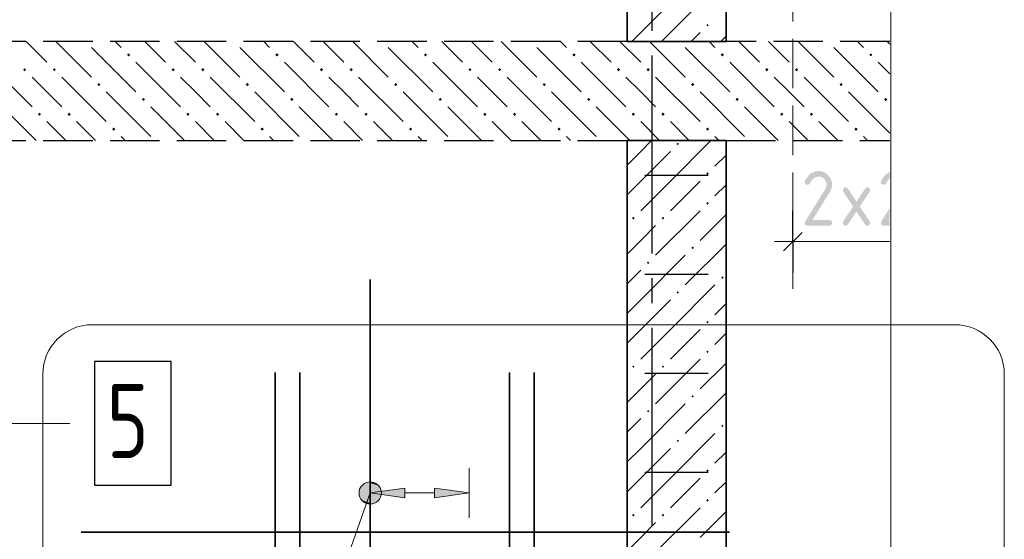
# Model space of a CAD drawing. Header units: millimetres. Extents: x 0 to 30446, y 0 to 14850.
# Tile 24 of 26: x 18131 to 20121, y 11235 to 12284. Entities that reach past the tile are written whole.
import ezdxf

# ---------------------------------------------------------------- set-up
doc = ezdxf.new("R2010")
doc.units = ezdxf.units.MM
doc.linetypes.add('______2', pattern=[135, 100, -35])
doc.linetypes.add('______5', pattern=[550, 400, -50, 50, -50])
for name, color, linetype, lineweight in [('Standard', 7, 'Continuous', 25), ('Общий01', 7, 'Continuous', 13), ('Позиционная метка линия выноска', 7, 'Continuous', 13), ('Примечания', 7, 'Continuous', 13), ('Стена обрамление Г-обр.', 7, 'Continuous', 25), ('Стена обрамление П-обр.', 7, 'Continuous', 25), ('Стена Хомут', 7, 'Continuous', 25)]:
    doc.layers.add(name, color=color, linetype=linetype, lineweight=lineweight)
doc.layers.add('ЖБ Перекрытие верхний уровень', color=7, linetype='Continuous', lineweight=25, true_color=0xe0e0ff)
doc.layers.add('ЖБ Стена верхний уровень', color=7, linetype='Continuous', lineweight=25, true_color=0x006e00)
doc.layers.add('Оси', color=7, linetype='______5', true_color=0x656565)
doc.styles.add('ISOCPEUR', font='txt')

msp = doc.modelspace()

# ---------------------------------------------------------------- hatches: boundary and pattern name
at = {"layer": 'Standard', "linetype": 'Continuous', "lineweight": 25, "transparency": 33554687}
for points in [[(19744.9, 11978.6), (19746.3, 11978.6), (19747.7, 11978.5), (19749, 11978.3), (19750.4, 11978.1), (19751.7, 11977.8), (19752.9, 11977.5), (19754.2, 11977.1), (19755.4, 11976.6), (19756.6, 11976.1), (19757.8, 11975.4), (19759, 11974.8), (19760.1, 11974.1), (19761.2, 11973.3), (19762.2, 11972.4), (19763.3, 11971.6), (19764.3, 11970.5), (19765.3, 11969.5), (19766.2, 11968.5), (19767.1, 11967.4), (19767.8, 11966.3), (19768.6, 11965.2), (19769.2, 11964), (19769.8, 11962.9), (19770.3, 11961.7), (19770.8, 11960.4), (19771.2, 11959.2), (19771.6, 11957.9), (19771.8, 11956.6), (19772.1, 11955.3), (19772.2, 11953.9), (19772.3, 11952.5), (19772.3, 11951.1), (19772.3, 11949.1), (19772, 11947.2), (19771.7, 11945.2), (19771.1, 11943.2), (19770.5, 11941.2), (19769.5, 11939.2), (19768.6, 11937.3), (19767.3, 11935.3), (19732.7, 11879.6), (19766.9, 11879.6), (19767.5, 11879.6), (19768.1, 11879.5), (19768.7, 11879.4), (19769.3, 11879.3), (19769.8, 11879.1), (19770.2, 11878.8), (19770.6, 11878.6), (19771, 11878.2), (19771.3, 11877.9), (19771.6, 11877.5), (19771.8, 11877), (19772, 11876.5), (19772.2, 11876), (19772.3, 11875.4), (19772.3, 11874.8), (19772.3, 11874.1), (19772.3, 11873.4), (19772.3, 11872.8), (19772.2, 11872.2), (19772, 11871.7), (19771.8, 11871.2), (19771.6, 11870.7), (19771.3, 11870.3), (19771, 11870), (19770.6, 11869.6), (19770.2, 11869.4), (19769.8, 11869.1), (19769.3, 11868.9), (19768.7, 11868.8), (19768.1, 11868.7), (19767.5, 11868.6), (19766.9, 11868.6), (19722.9, 11868.6), (19722.2, 11868.6), (19721.6, 11868.7), (19721, 11868.8), (19720.5, 11868.9), (19719.9, 11869.1), (19719.5, 11869.4), (19719.1, 11869.6), (19718.7, 11870), (19718.4, 11870.3), (19718.1, 11870.7), (19717.9, 11871.2), (19717.7, 11871.7), (19717.5, 11872.2), (19717.4, 11872.8), (19717.4, 11873.4), (19717.4, 11874.1), (19717.4, 11874.9), (19717.6, 11875.7), (19717.8, 11876.5), (19718.3, 11877.2), (19758.6, 11942), (19759.3, 11943.1), (19759.8, 11944.2), (19760.3, 11945.3), (19760.7, 11946.5), (19761, 11947.6), (19761.2, 11948.8), (19761.4, 11949.9), (19761.4, 11951.1), (19761.4, 11952.8), (19761.1, 11954.4), (19760.7, 11955.9), (19760.1, 11957.4), (19759.5, 11958.9), (19758.6, 11960.2), (19757.7, 11961.5), (19756.5, 11962.7), (19755.3, 11963.9), (19754, 11964.8), (19752.6, 11965.8), (19751.2, 11966.4), (19749.7, 11967), (19748.2, 11967.3), (19746.6, 11967.6), (19744.9, 11967.6), (19743.7, 11967.6), (19742.5, 11967.3), (19741.4, 11967.1), (19740.3, 11966.7), (19739.2, 11966.3), (19738.1, 11965.6), (19737, 11965), (19735.9, 11964.1), (19734.8, 11963.2), (19733.7, 11962.2), (19732.7, 11961.1), (19731.7, 11959.8), (19730.6, 11958.5), (19729.6, 11957), (19728.6, 11955.5), (19727.6, 11953.7), (19727.2, 11953.1), (19726.8, 11952.6), (19726.3, 11952.1), (19725.7, 11951.7), (19725.1, 11951.4), (19724.4, 11951.2), (19723.7, 11951.1), (19722.9, 11951.1), (19722.2, 11951.1), (19721.6, 11951.2), (19721, 11951.2), (19720.5, 11951.4), (19719.9, 11951.6), (19719.5, 11951.8), (19719.1, 11952.1), (19718.7, 11952.4), (19718.4, 11952.8), (19718.1, 11953.2), (19717.9, 11953.6), (19717.7, 11954.2), (19717.5, 11954.7), (19717.4, 11955.3), (19717.4, 11955.9), (19717.4, 11956.6), (19717.4, 11957.2), (19717.5, 11957.8), (19717.6, 11958.3), (19717.9, 11958.8), (19719.1, 11961.3), (19720.5, 11963.5), (19721.9, 11965.6), (19723.4, 11967.5), (19724.9, 11969.3), (19726.5, 11970.9), (19728.1, 11972.4), (19729.7, 11973.6), (19731.4, 11974.9), (19733.2, 11975.8), (19735, 11976.7), (19736.9, 11977.3), (19738.8, 11978), (19740.8, 11978.3), (19742.8, 11978.6)], [(19828.5, 11907.1), (19848.4, 11877.2), (19848.8, 11876.5), (19849.1, 11875.7), (19849.3, 11874.9), (19849.3, 11874.1), (19849.3, 11873.4), (19849.2, 11872.8), (19849.1, 11872.2), (19848.9, 11871.7), (19848.8, 11871.2), (19848.5, 11870.7), (19848.3, 11870.3), (19847.9, 11870), (19847.6, 11869.6), (19847.1, 11869.4), (19846.7, 11869.1), (19846.2, 11868.9), (19845.7, 11868.8), (19845.1, 11868.7), (19844.5, 11868.6), (19843.8, 11868.6), (19843, 11868.6), (19842.4, 11868.7), (19841.7, 11868.9), (19841.1, 11869.2), (19840.6, 11869.5), (19840.1, 11869.9), (19839.6, 11870.4), (19839.2, 11871), (19821.8, 11897.1), (19804.4, 11871), (19804, 11870.4), (19803.5, 11869.9), (19803, 11869.5), (19802.4, 11869.2), (19801.9, 11868.9), (19801.2, 11868.7), (19800.6, 11868.6), (19799.8, 11868.6), (19799.2, 11868.6), (19798.7, 11868.7), (19798.2, 11868.8), (19797.7, 11869), (19797.2, 11869.2), (19796.8, 11869.5), (19796.3, 11869.8), (19795.9, 11870.2), (19795.5, 11870.6), (19795.2, 11871.1), (19794.9, 11871.5), (19794.7, 11872), (19794.5, 11872.5), (19794.4, 11873), (19794.3, 11873.5), (19794.3, 11874.1), (19794.3, 11874.9), (19794.5, 11875.7), (19794.8, 11876.5), (19795.2, 11877.2), (19815.1, 11907.1), (19795.2, 11937), (19794.8, 11937.7), (19794.5, 11938.4), (19794.3, 11939.2), (19794.3, 11940), (19794.3, 11940.7), (19794.4, 11941.3), (19794.5, 11941.9), (19794.6, 11942.4), (19794.8, 11942.9), (19795.1, 11943.4), (19795.3, 11943.8), (19795.7, 11944.2), (19796, 11944.5), (19796.5, 11944.8), (19796.9, 11945), (19797.4, 11945.2), (19797.9, 11945.4), (19798.5, 11945.4), (19799.1, 11945.5), (19799.8, 11945.5), (19800.6, 11945.5), (19801.2, 11945.4), (19801.9, 11945.2), (19802.4, 11944.9), (19803, 11944.6), (19803.5, 11944.2), (19804, 11943.7), (19804.4, 11943.1), (19821.8, 11917), (19839.2, 11943.1), (19839.6, 11943.7), (19840.1, 11944.2), (19840.6, 11944.6), (19841.1, 11944.9), (19841.7, 11945.2), (19842.4, 11945.4), (19843, 11945.5), (19843.8, 11945.5), (19844.5, 11945.5), (19845.1, 11945.4), (19845.7, 11945.4), (19846.2, 11945.2), (19846.7, 11945), (19847.1, 11944.8), (19847.6, 11944.5), (19847.9, 11944.2), (19848.3, 11943.8), (19848.5, 11943.4), (19848.8, 11943), (19848.9, 11942.5), (19849.1, 11942), (19849.2, 11941.4), (19849.3, 11940.8), (19849.3, 11940.1), (19849.3, 11939.2), (19849.1, 11938.4), (19848.8, 11937.7), (19848.4, 11937)]]:
    msp.add_hatch(color=7, dxfattribs=at).paths.add_polyline_path(points, flags=16)
h = msp.add_hatch(color=7, dxfattribs=at)
h.paths.add_polyline_path([(19889.1, 11883.6), (19886.6, 11879.6), (19889.1, 11879.6), (19889.1, 11868.6), (19876.7, 11868.6), (19876.1, 11868.6), (19875.5, 11868.7), (19874.9, 11868.8), (19874.3, 11868.9), (19873.8, 11869.1), (19873.4, 11869.4), (19873, 11869.6), (19872.6, 11870), (19872.3, 11870.3), (19872, 11870.7), (19871.8, 11871.2), (19871.6, 11871.7), (19871.4, 11872.2), (19871.3, 11872.8), (19871.2, 11873.4), (19871.2, 11874.1), (19871.2, 11874.9), (19871.5, 11875.7), (19871.7, 11876.5), (19872.2, 11877.2), (19889.1, 11904.4)], flags=16)
h.paths.add_polyline_path([(19889.1, 11963.6), (19888.7, 11963.2), (19887.6, 11962.2), (19886.6, 11961.1), (19885.5, 11959.8), (19884.5, 11958.5), (19883.5, 11957), (19882.5, 11955.5), (19881.5, 11953.7), (19881.1, 11953.1), (19880.6, 11952.6), (19880.1, 11952.1), (19879.6, 11951.7), (19879, 11951.4), (19878.3, 11951.2), (19877.6, 11951.1), (19876.7, 11951.1), (19876.1, 11951.1), (19875.5, 11951.2), (19874.9, 11951.2), (19874.3, 11951.4), (19873.8, 11951.6), (19873.4, 11951.8), (19873, 11952.1), (19872.6, 11952.4), (19872.3, 11952.8), (19872, 11953.2), (19871.8, 11953.6), (19871.6, 11954.2), (19871.4, 11954.7), (19871.3, 11955.3), (19871.2, 11955.9), (19871.2, 11956.6), (19871.2, 11957.2), (19871.4, 11957.8), (19871.5, 11958.3), (19871.7, 11958.8), (19873, 11961.3), (19874.4, 11963.5), (19875.8, 11965.6), (19877.3, 11967.5), (19878.8, 11969.3), (19880.3, 11970.9), (19881.9, 11972.4), (19883.6, 11973.6), (19885.3, 11974.9), (19887.1, 11975.8), (19888.9, 11976.7), (19889.1, 11976.8)], flags=16)
at = {"layer": 'ЖБ Перекрытие верхний уровень', "linetype": 'Continuous', "lineweight": 18, "transparency": 33554687}
for points in [[(18261.1, 12240.5), (18260.8, 12240.2), (18260.6, 12240.5)], [(18561.1, 12240.5), (18560.8, 12240.2), (18560.6, 12240.5)], [(18861.1, 12240.5), (18860.8, 12240.2), (18860.6, 12240.5)], [(19161.1, 12240.5), (19160.8, 12240.2), (19160.6, 12240.5)], [(19461.1, 12240.5), (19460.8, 12240.2), (19460.6, 12240.5)], [(19761.1, 12240.5), (19760.8, 12240.2), (19760.6, 12240.5)], [(18347.6, 12213.5), (18350.8, 12216.7), (18354.1, 12213.5), (18350.8, 12210.2)], [(18647.6, 12213.5), (18650.8, 12216.7), (18654.1, 12213.5), (18650.8, 12210.2)], [(18947.6, 12213.5), (18950.8, 12216.7), (18954.1, 12213.5), (18950.8, 12210.2)], [(19247.6, 12213.5), (19250.8, 12216.7), (19254.1, 12213.5), (19250.8, 12210.2)], [(19547.6, 12213.5), (19550.8, 12216.7), (19554.1, 12213.5), (19550.8, 12210.2)], [(19847.6, 12213.5), (19850.8, 12216.7), (19854.1, 12213.5), (19850.8, 12210.2)], [(18137.6, 12183.5), (18140.8, 12186.7), (18144.1, 12183.5), (18140.8, 12180.2)], [(18197.6, 12183.5), (18200.8, 12186.7), (18204.1, 12183.5), (18200.8, 12180.2)], [(18437.6, 12183.5), (18440.8, 12186.7), (18444.1, 12183.5), (18440.8, 12180.2)], [(18497.6, 12183.5), (18500.8, 12186.7), (18504.1, 12183.5), (18500.8, 12180.2)], [(18737.6, 12183.5), (18740.8, 12186.7), (18744.1, 12183.5), (18740.8, 12180.2)], [(18797.6, 12183.5), (18800.8, 12186.7), (18804.1, 12183.5), (18800.8, 12180.2)], [(19037.6, 12183.5), (19040.8, 12186.7), (19044.1, 12183.5), (19040.8, 12180.2)], [(19097.6, 12183.5), (19100.8, 12186.7), (19104.1, 12183.5), (19100.8, 12180.2)], [(19337.6, 12183.5), (19340.8, 12186.7), (19344.1, 12183.5), (19340.8, 12180.2)], [(19397.6, 12183.5), (19400.8, 12186.7), (19404.1, 12183.5), (19400.8, 12180.2)], [(19637.6, 12183.5), (19640.8, 12186.7), (19644.1, 12183.5), (19640.8, 12180.2)], [(19697.6, 12183.5), (19700.8, 12186.7), (19704.1, 12183.5), (19700.8, 12180.2)], [(18287.6, 12153.5), (18290.8, 12156.7), (18294.1, 12153.5), (18290.8, 12150.2)], [(18587.6, 12153.5), (18590.8, 12156.7), (18594.1, 12153.5), (18590.8, 12150.2)], [(18887.6, 12153.5), (18890.8, 12156.7), (18894.1, 12153.5), (18890.8, 12150.2)], [(19187.6, 12153.5), (19190.8, 12156.7), (19194.1, 12153.5), (19190.8, 12150.2)], [(19487.6, 12153.5), (19490.8, 12156.7), (19494.1, 12153.5), (19490.8, 12150.2)], [(19787.6, 12153.5), (19790.8, 12156.7), (19794.1, 12153.5), (19790.8, 12150.2)], [(18377.6, 12123.5), (18380.8, 12126.7), (18384.1, 12123.5), (18380.8, 12120.2)], [(18677.6, 12123.5), (18680.8, 12126.7), (18684.1, 12123.5), (18680.8, 12120.2)], [(18977.6, 12123.5), (18980.8, 12126.7), (18984.1, 12123.5), (18980.8, 12120.2)], [(19277.6, 12123.5), (19280.8, 12126.7), (19284.1, 12123.5), (19280.8, 12120.2)], [(19577.6, 12123.5), (19580.8, 12126.7), (19584.1, 12123.5), (19580.8, 12120.2)], [(19877.6, 12123.5), (19880.8, 12126.7), (19884.1, 12123.5), (19880.8, 12120.2)], [(18167.6, 12093.5), (18170.8, 12096.7), (18174.1, 12093.5), (18170.8, 12090.2)], [(18227.6, 12093.5), (18230.8, 12096.7), (18234.1, 12093.5), (18230.8, 12090.2)], [(18467.6, 12093.5), (18470.8, 12096.7), (18474.1, 12093.5), (18470.8, 12090.2)], [(18527.6, 12093.5), (18530.8, 12096.7), (18534.1, 12093.5), (18530.8, 12090.2)], [(18767.6, 12093.5), (18770.8, 12096.7), (18774.1, 12093.5), (18770.8, 12090.2)], [(18827.6, 12093.5), (18830.8, 12096.7), (18834.1, 12093.5), (18830.8, 12090.2)], [(19067.6, 12093.5), (19070.8, 12096.7), (19074.1, 12093.5), (19070.8, 12090.2)], [(19127.6, 12093.5), (19130.8, 12096.7), (19134.1, 12093.5), (19130.8, 12090.2)], [(19367.6, 12093.5), (19370.8, 12096.7), (19374.1, 12093.5), (19370.8, 12090.2)], [(19427.6, 12093.5), (19430.8, 12096.7), (19434.1, 12093.5), (19430.8, 12090.2)], [(19667.6, 12093.5), (19670.8, 12096.7), (19674.1, 12093.5), (19670.8, 12090.2)], [(19727.6, 12093.5), (19730.8, 12096.7), (19734.1, 12093.5), (19730.8, 12090.2)], [(18317.6, 12063.5), (18320.8, 12066.7), (18324.1, 12063.5), (18320.8, 12060.2)], [(18617.6, 12063.5), (18620.8, 12066.7), (18624.1, 12063.5), (18620.8, 12060.2)], [(18917.6, 12063.5), (18920.8, 12066.7), (18924.1, 12063.5), (18920.8, 12060.2)], [(19217.6, 12063.5), (19220.8, 12066.7), (19224.1, 12063.5), (19220.8, 12060.2)], [(19517.6, 12063.5), (19520.8, 12066.7), (19524.1, 12063.5), (19520.8, 12060.2)], [(19817.6, 12063.5), (19820.8, 12066.7), (19824.1, 12063.5), (19820.8, 12060.2)]]:
    msp.add_hatch(color=7, dxfattribs=at).paths.add_polyline_path(points, flags=16)
at = {"layer": 'ЖБ Стена верхний уровень', "linetype": 'Continuous', "lineweight": 18, "transparency": 33554687}
for points in [[(19518.3, 12273.5), (19520.8, 12276), (19523.3, 12273.5), (19520.8, 12271)], [(19458.3, 12033.5), (19460.8, 12036), (19463.3, 12033.5), (19460.8, 12031)], [(19518.3, 11973.5), (19520.8, 11976), (19523.3, 11973.5), (19520.8, 11971)], [(19518.3, 11913.5), (19520.8, 11916), (19523.3, 11913.5), (19520.8, 11911)], [(19368.3, 11883.5), (19370.8, 11886), (19373.3, 11883.5), (19370.8, 11881)], [(19428.3, 11883.5), (19430.8, 11886), (19433.3, 11883.5), (19430.8, 11881)], [(19488.3, 11823.5), (19490.8, 11826), (19493.4, 11823.5), (19490.8, 11821)], [(19398.3, 11793.5), (19400.8, 11796), (19403.3, 11793.5), (19400.8, 11791)], [(19548.3, 11763.5), (19550.8, 11766), (19553.3, 11763.5), (19550.8, 11761)], [(19458.3, 11733.5), (19460.8, 11736), (19463.3, 11733.5), (19460.8, 11731)], [(19518.3, 11673.5), (19520.8, 11676), (19523.3, 11673.5), (19520.8, 11671)], [(19518.3, 11613.5), (19520.8, 11616), (19523.3, 11613.5), (19520.8, 11611)], [(19368.3, 11583.5), (19370.8, 11586), (19373.3, 11583.5), (19370.8, 11581)], [(19428.3, 11583.5), (19430.8, 11586), (19433.3, 11583.5), (19430.8, 11581)], [(19488.3, 11523.5), (19490.8, 11526), (19493.4, 11523.5), (19490.8, 11521)], [(19398.3, 11493.5), (19400.8, 11496), (19403.3, 11493.5), (19400.8, 11491)], [(19548.3, 11463.5), (19550.8, 11466), (19553.3, 11463.5), (19550.8, 11461)], [(19458.3, 11433.5), (19460.8, 11436), (19463.3, 11433.5), (19460.8, 11431)], [(19518.3, 11373.5), (19520.8, 11376), (19523.3, 11373.5), (19520.8, 11371)], [(19518.3, 11313.5), (19520.8, 11316), (19523.3, 11313.5), (19520.8, 11311)], [(19368.3, 11283.5), (19370.8, 11286), (19373.3, 11283.5), (19370.8, 11281)], [(19428.3, 11283.5), (19430.8, 11286), (19433.3, 11283.5), (19430.8, 11281)]]:
    msp.add_hatch(color=7, dxfattribs=at).paths.add_polyline_path(points, flags=16)
at = {"layer": 'Позиционная метка линия выноска', "linetype": 'Continuous', "lineweight": 13, "transparency": 33554687}
for points in [[(18818, 11335.7), (18861.2, 11332.4), (18824.7, 11345.3)], [(18824.7, 11345.3), (18856.3, 11342.8), (18835.1, 11350.2)], [(18824.7, 11345.3), (18861.2, 11332.4), (18856.3, 11342.8)], [(18835.1, 11350.2), (18856.3, 11342.8), (18846.7, 11349.5)], [(18817.3, 11324.1), (18860.5, 11320.8), (18818, 11335.7)], [(18822.2, 11313.7), (18853.8, 11311.2), (18817.3, 11324.1)], [(18817.3, 11324.1), (18853.8, 11311.2), (18860.5, 11320.8)], [(18818, 11335.7), (18860.5, 11320.8), (18861.2, 11332.4)], [(18843.4, 11306.3), (18822.2, 11313.7), (18831.8, 11307)], [(18822.2, 11313.7), (18843.4, 11306.3), (18853.8, 11311.2)]]:
    msp.add_hatch(color=7, dxfattribs=at).paths.add_polyline_path(points)
at = {"layer": 'Стена обрамление П-обр.', "linetype": 'Continuous', "lineweight": 13, "transparency": 33554687}
msp.add_hatch(color=7, dxfattribs=at).paths.add_polyline_path([(18909.2, 11318.3), (18839.2, 11328.3), (18909.2, 11338.3)], flags=16)
msp.add_hatch(color=7, dxfattribs=at).paths.add_polyline_path([(18969.2, 11318.3), (19039.2, 11328.3), (18969.2, 11338.3)])

# ---------------------------------------------------------------- linework, layer by layer
at = {"layer": 'Standard', "color": 7, "linetype": 'Continuous', "lineweight": 13, "transparency": 33554687}
for p, q in [((19891.4, 13103.8), (19891.4, 8753.8)), ((19693.4, 11836.1), (19655.9, 11836.1)), ((19693.4, 11836.1), (19889.1, 11836.1))]:
    msp.add_line(p, q, dxfattribs=at)
at = {"layer": 'Standard', "color": 7, "linetype": 'Continuous', "lineweight": -3, "transparency": 33554687}
for q in [(19693.4, 11898.6), (19693.4, 11773.6)]:
    msp.add_line((19693.4, 11836.1), q, dxfattribs=at)
at = {"layer": 'Standard', "color": 7, "linetype": 'Continuous', "lineweight": 25, "transparency": 33554687}
msp.add_line((19674.6, 11817.3), (19712.1, 11854.8), dxfattribs=at)
at = {"layer": 'ЖБ Перекрытие верхний уровень', "color": 7, "linetype": '______2', "lineweight": 25, "transparency": 33554687}
for p, q in [((19358.4, 12240.5), (16088.4, 12240.5)), ((19558.4, 12240.5), (19358.4, 12240.5)), ((19889.1, 12240.5), (19558.4, 12240.5)), ((16288.4, 12040.5), (19358.3, 12040.5)), ((19358.3, 12040.5), (19558.3, 12040.5)), ((19558.3, 12040.5), (19889.1, 12040.5))]:
    msp.add_line(p, q, dxfattribs=at)
at = {"layer": 'ЖБ Перекрытие верхний уровень', "color": 9, "linetype": 'Continuous', "lineweight": 18, "true_color": 0xc7c7c7, "transparency": 33554687}
for p, q in [((18143.9, 12240.5), (18185.8, 12198.5)), ((18203.9, 12240.5), (18275.8, 12168.5)), ((18335.8, 12228.5), (18323.9, 12240.5)), ((18383.9, 12240.5), (18425.8, 12198.5)), ((18443.9, 12240.5), (18485.8, 12198.5)), ((18503.9, 12240.5), (18575.8, 12168.5)), ((18635.8, 12228.5), (18623.9, 12240.5)), ((18683.9, 12240.5), (18725.8, 12198.5)), ((18743.9, 12240.5), (18785.8, 12198.5)), ((18803.9, 12240.5), (18875.8, 12168.5)), ((18935.8, 12228.5), (18923.9, 12240.5)), ((18983.9, 12240.5), (19025.8, 12198.5)), ((19043.9, 12240.5), (19085.8, 12198.5)), ((19103.9, 12240.5), (19175.8, 12168.5)), ((19235.8, 12228.5), (19223.9, 12240.5)), ((19283.9, 12240.5), (19325.8, 12198.5)), ((19343.9, 12240.5), (19385.8, 12198.5)), ((19403.9, 12240.5), (19475.8, 12168.5)), ((19535.8, 12228.5), (19523.9, 12240.5)), ((19583.9, 12240.5), (19625.8, 12198.5)), ((19643.9, 12240.5), (19685.8, 12198.5)), ((19703.9, 12240.5), (19775.8, 12168.5)), ((19835.8, 12228.5), (19823.9, 12240.5)), ((19883.9, 12240.5), (19889.1, 12235.3)), ((18275.8, 12228.5), (18365.8, 12138.5)), ((18575.8, 12228.5), (18665.8, 12138.5)), ((18875.8, 12228.5), (18965.8, 12138.5)), ((19175.8, 12228.5), (19265.8, 12138.5)), ((19475.8, 12228.5), (19565.8, 12138.5)), ((19775.8, 12228.5), (19865.8, 12138.5)), ((18065.8, 12198.5), (18155.8, 12108.5)), ((18365.8, 12198.5), (18455.8, 12108.5)), ((18665.8, 12198.5), (18755.8, 12108.5)), ((18965.8, 12198.5), (19055.8, 12108.5)), ((19265.8, 12198.5), (19355.8, 12108.5)), ((19565.8, 12198.5), (19655.8, 12108.5)), ((19865.8, 12198.5), (19889.1, 12175.3)), ((18185.8, 12138.5), (18155.8, 12168.5)), ((18215.8, 12168.5), (18305.8, 12078.5)), ((18485.8, 12138.5), (18455.8, 12168.5)), ((18515.8, 12168.5), (18605.8, 12078.5)), ((18785.8, 12138.5), (18755.8, 12168.5)), ((18815.8, 12168.5), (18905.8, 12078.5)), ((19085.8, 12138.5), (19055.8, 12168.5)), ((19115.8, 12168.5), (19205.8, 12078.5)), ((19385.8, 12138.5), (19355.8, 12168.5)), ((19415.8, 12168.5), (19505.8, 12078.5)), ((19685.8, 12138.5), (19655.8, 12168.5)), ((19715.8, 12168.5), (19805.8, 12078.5)), ((18215.8, 12108.5), (18185.8, 12138.5)), ((18305.8, 12138.5), (18395.8, 12048.5)), ((18515.8, 12108.5), (18485.8, 12138.5)), ((18605.8, 12138.5), (18695.8, 12048.5)), ((18815.8, 12108.5), (18785.8, 12138.5)), ((18905.8, 12138.5), (18995.8, 12048.5)), ((19115.8, 12108.5), (19085.8, 12138.5)), ((19205.8, 12138.5), (19295.8, 12048.5)), ((19415.8, 12108.5), (19385.8, 12138.5)), ((19505.8, 12138.5), (19595.8, 12048.5)), ((19715.8, 12108.5), (19685.8, 12138.5)), ((19805.8, 12138.5), (19889.1, 12055.3)), ((18163.9, 12040.5), (18095.8, 12108.5)), ((18463.9, 12040.5), (18395.8, 12108.5)), ((18763.9, 12040.5), (18695.8, 12108.5)), ((19063.9, 12040.5), (18995.8, 12108.5)), ((19363.9, 12040.5), (19295.8, 12108.5)), ((19663.9, 12040.5), (19595.8, 12108.5)), ((18185.8, 12078.5), (18223.9, 12040.5)), ((18245.8, 12078.5), (18283.9, 12040.5)), ((18485.8, 12078.5), (18523.9, 12040.5)), ((18545.8, 12078.5), (18583.9, 12040.5)), ((18785.8, 12078.5), (18823.9, 12040.5)), ((18845.8, 12078.5), (18883.9, 12040.5)), ((19085.8, 12078.5), (19123.9, 12040.5)), ((19145.8, 12078.5), (19183.9, 12040.5)), ((19385.8, 12078.5), (19423.9, 12040.5)), ((19445.8, 12078.5), (19483.9, 12040.5)), ((19685.8, 12078.5), (19723.9, 12040.5)), ((19745.8, 12078.5), (19783.9, 12040.5)), ((18343.9, 12040.5), (18335.8, 12048.5)), ((18643.9, 12040.5), (18635.8, 12048.5)), ((18943.9, 12040.5), (18935.8, 12048.5)), ((19243.9, 12040.5), (19235.8, 12048.5)), ((19543.9, 12040.5), (19535.8, 12048.5)), ((19843.9, 12040.5), (19835.8, 12048.5))]:
    msp.add_line(p, q, dxfattribs=at)
at = {"layer": 'ЖБ Стена верхний уровень', "color": 7, "linetype": 'Continuous', "lineweight": 35, "transparency": 33554687}
for p, q in [((19358.4, 12762), (19358.4, 12240.5)), ((19558.4, 12240.5), (19558.4, 12762)), ((19358.4, 12240.5), (19558.4, 12240.5)), ((19358.3, 12040.5), (19358.3, 9300.5)), ((19558.3, 12040.5), (19358.3, 12040.5)), ((19558.3, 9300.5), (19558.3, 12040.5))]:
    msp.add_line(p, q, dxfattribs=at)
at = {"layer": 'ЖБ Стена верхний уровень', "color": 251, "linetype": 'Continuous', "lineweight": 18, "true_color": 0x494949, "transparency": 33554687}
for p, q in [((19445.8, 12258.5), (19535.8, 12348.5)), ((19445.8, 12318.5), (19385.8, 12258.5)), ((19385.8, 12258.5), (19367.8, 12240.5)), ((19445.8, 12258.5), (19427.8, 12240.5)), ((19505.8, 12258.5), (19487.8, 12240.5)), ((19547.8, 12240.5), (19558.4, 12251)), ((19385.8, 12018.5), (19407.8, 12040.5)), ((19445.8, 11958.5), (19527.8, 12040.5)), ((19385.8, 12018.5), (19358.3, 11990.9)), ((19445.8, 12018.5), (19385.8, 11958.5)), ((19558.3, 12010.9), (19535.8, 11988.5)), ((19385.8, 11958.5), (19358.3, 11930.9)), ((19445.8, 11958.5), (19385.8, 11898.5)), ((19505.8, 11958.5), (19445.8, 11898.5)), ((19535.8, 11928.5), (19558.3, 11950.9)), ((19505.8, 11898.5), (19415.8, 11808.5)), ((19558.3, 11890.9), (19505.8, 11838.5)), ((19385.8, 11838.5), (19415.8, 11868.5)), ((19358.3, 11810.9), (19385.8, 11838.5)), ((19558.3, 11830.9), (19475.8, 11748.5)), ((19385.8, 11718.5), (19475.8, 11808.5)), ((19385.8, 11778.5), (19358.3, 11750.9)), ((19445.8, 11658.5), (19535.8, 11748.5)), ((19385.8, 11718.5), (19358.3, 11690.9)), ((19445.8, 11718.5), (19385.8, 11658.5)), ((19558.3, 11710.9), (19535.8, 11688.5)), ((19385.8, 11658.5), (19358.3, 11630.9)), ((19445.8, 11658.5), (19385.8, 11598.5)), ((19505.8, 11658.5), (19445.8, 11598.5)), ((19535.8, 11628.5), (19558.3, 11650.9)), ((19505.8, 11598.5), (19415.8, 11508.5)), ((19558.3, 11590.9), (19505.8, 11538.5)), ((19385.8, 11538.5), (19415.8, 11568.5)), ((19358.3, 11510.9), (19385.8, 11538.5)), ((19558.3, 11530.9), (19475.8, 11448.5)), ((19385.8, 11418.5), (19475.8, 11508.5)), ((19385.8, 11478.5), (19358.3, 11450.9)), ((19445.8, 11358.5), (19535.8, 11448.5)), ((19385.8, 11418.5), (19358.3, 11390.9)), ((19445.8, 11418.5), (19385.8, 11358.5)), ((19558.3, 11410.9), (19535.8, 11388.5)), ((19385.8, 11358.5), (19358.3, 11330.9)), ((19445.8, 11358.5), (19385.8, 11298.5)), ((19505.8, 11358.5), (19445.8, 11298.5)), ((19535.8, 11328.5), (19558.3, 11350.9)), ((19505.8, 11298.5), (19415.8, 11208.5)), ((19558.3, 11290.9), (19505.8, 11238.5)), ((19385.8, 11238.5), (19415.8, 11268.5)), ((19358.3, 11210.9), (19385.8, 11238.5))]:
    msp.add_line(p, q, dxfattribs=at)
at = {"layer": 'ЖБ Стена верхний уровень', "color": 7, "linetype": 'Continuous', "lineweight": 18, "transparency": 33554687}
msp.add_line((19358.2, 12040.5), (19358.2, 9300.5), dxfattribs=at)
at = {"layer": 'ЖБ Стена верхний уровень', "color": 253, "linetype": '______2', "lineweight": -3, "true_color": 0xababab, "transparency": 33554687}
msp.add_line((19558.2, 12040.5), (19558.2, 9300.5), dxfattribs=at)
at = {"layer": 'Общий01', "color": 240, "linetype": 'Continuous', "lineweight": 18, "transparency": 33554687}
for p, q in [((18277.5, 11668.2), (20020.6, 11668.2)), ((18177.5, 9638.5), (18177.5, 11568.2)), ((20120.6, 11568.2), (20120.6, 9638.5))]:
    msp.add_line(p, q, dxfattribs=at)
for centre, start, end in [((18277.5, 11568.2), 90, 180), ((20020.6, 11568.2), 0, 90)]:
    msp.add_arc(centre, 100, start, end, dxfattribs=at)
at = {"layer": 'Оси', "color": 8, "linetype": '______5', "lineweight": -3, "transparency": 33554687}
msp.add_line((19408.4, 12762), (19408.4, 7959.7), dxfattribs=at)
at = {"layer": 'Позиционная метка линия выноска', "color": 7, "linetype": 'Continuous', "lineweight": 13, "transparency": 33554687}
for p, q in [((18846.7, 11349.5), (18846.7, 11349.5)), ((18818, 11335.7), (18818, 11335.7)), ((18831.8, 11307), (18831.8, 11307)), ((18860.5, 11320.8), (18860.5, 11320.8))]:
    msp.add_line(p, q, dxfattribs=at)
for points in [[(18232.2, 11468.8), (16332.2, 11468.8), (16332.2, 9989)], [(18761.7, 10678.4), (18761.7, 11108.4), (18839.2, 11328.3)]]:
    msp.add_lwpolyline(points, dxfattribs=at)
msp.add_circle((18839.2, 11328.3), 22.5, dxfattribs=at)
at = {"layer": 'Примечания', "color": 7, "linetype": '______2', "lineweight": 13, "transparency": 33554687}
msp.add_line((19693.4, 11741), (19693.4, 12768), dxfattribs=at)
at = {"layer": 'Стена обрамление Г-обр.', "color": 7, "linetype": 'Continuous', "lineweight": 35, "transparency": 33554687}
for p, q in [((18647.2, 11571.5), (18647.2, 10376.5)), ((18647.2, 11571.5), (18647.2, 10376.5)), ((18697.2, 11571.5), (18697.2, 10376.5)), ((18697.2, 11571.5), (18697.2, 10376.5)), ((19120.4, 11571.5), (19120.4, 10376.5)), ((19120.4, 11571.5), (19120.4, 10376.5)), ((19170.4, 11571.5), (19170.4, 10376.5)), ((19170.4, 11571.5), (19170.4, 10376.5)), ((19565.3, 11249), (18255.3, 11249)), ((19565.3, 11249), (18255.3, 11249))]:
    msp.add_line(p, q, dxfattribs=at)
at = {"layer": 'Стена обрамление Г-обр.', "color": 7, "linetype": 'Continuous', "lineweight": 25, "transparency": 33554687}
msp.add_lwpolyline([(18281.7, 11343.8), (18436.7, 11343.8), (18436.7, 11593.8), (18281.7, 11593.8), (18281.7, 11343.8)], dxfattribs=at)
msp.add_lwpolyline([(18281.7, 11343.8), (18436.7, 11343.8), (18436.7, 11593.8), (18281.7, 11593.8), (18281.7, 11343.8)], dxfattribs=at)
at = {"layer": 'Стена обрамление П-обр.', "color": 7, "linetype": 'Continuous', "lineweight": 35, "transparency": 33554687}
msp.add_line((18839.2, 11159.5), (18839.2, 11759.5), dxfattribs=at)
at = {"layer": 'Стена обрамление П-обр.', "color": 251, "linetype": 'Continuous', "lineweight": 13, "true_color": 0x494949, "transparency": 33554687}
for p, q in [((18839.2, 11328.3), (18839.2, 11378.3)), ((19039.2, 11328.3), (19039.2, 11378.3)), ((18839.2, 11328.3), (18909.2, 11338.3)), ((18909.2, 11318.3), (18839.2, 11328.3)), ((18839.2, 11328.3), (18839.2, 11278.3)), ((18839.2, 11328.3), (18839.2, 11328.3)), ((18909.2, 11338.3), (18909.2, 11318.3)), ((18909.2, 11328.3), (18969.2, 11328.3)), ((19039.2, 11328.3), (18969.2, 11338.3)), ((18969.2, 11338.3), (18969.2, 11318.3)), ((18969.2, 11318.3), (19039.2, 11328.3)), ((19039.2, 11328.3), (19039.2, 11278.3)), ((19039.2, 11328.3), (19039.2, 11328.3))]:
    msp.add_line(p, q, dxfattribs=at)
at = {"layer": 'Стена Хомут', "color": 36, "linetype": 'Continuous', "lineweight": 25, "true_color": 0x6e3c1e, "transparency": 33554687}
for p, q in [((19394.4, 11970.4), (19522.4, 11970.4)), ((19394.4, 11770.4), (19522.4, 11770.4)), ((19394.4, 11570.4), (19522.4, 11570.4)), ((19394.4, 11370.4), (19522.4, 11370.4))]:
    msp.add_line(p, q, dxfattribs=at)

# ---------------------------------------------------------------- texts
at = {"layer": 'Стена обрамление Г-обр.', "color": 7, "linetype": 'Continuous', "lineweight": 13, "transparency": 33554687, "insert": (18306.7, 11398.8), "char_height": 150, "width": 163.203, "attachment_point": 7, "style": 'ISOCPEUR'}
msp.add_mtext('\\W0.78;5', dxfattribs=at)
msp.add_mtext('\\W0.78;5', dxfattribs=at)

doc.saveas('drawing.dxf')
